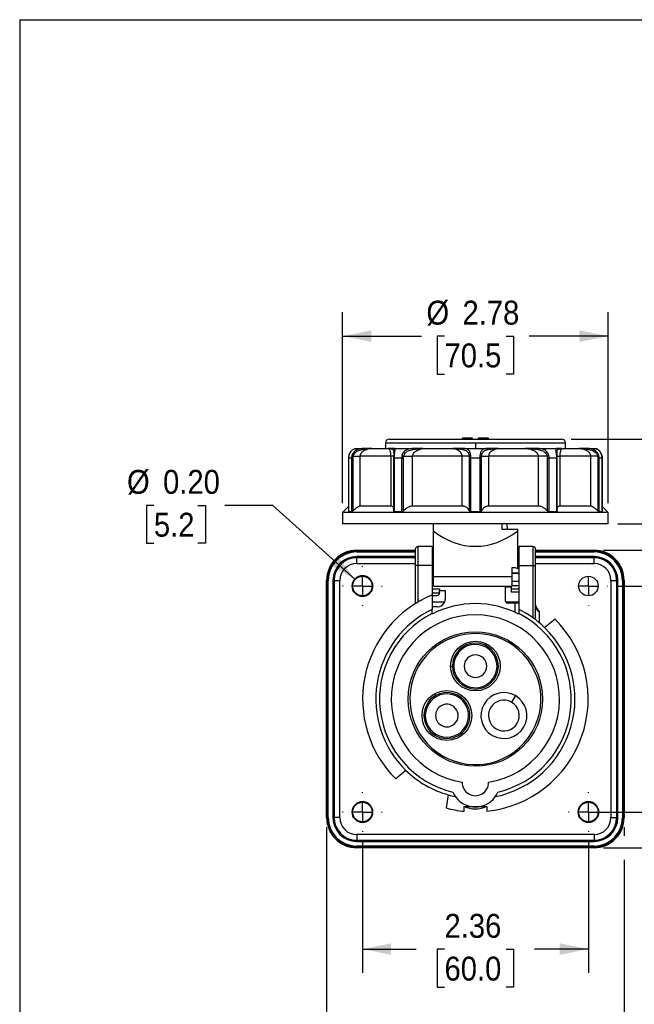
# Model space of a CAD drawing. Header units: inches. Extents: x 0 to 22, y 0 to 17.
# Tile 2 of 9: x 0 to 6.4, y 6.7 to 17. Entities that reach past the tile are written whole.
import ezdxf

# ---------------------------------------------------------------- set-up
doc = ezdxf.new("R2010")
doc.units = ezdxf.units.IN
doc.header["$LTSCALE"] = 2
doc.header["$MEASUREMENT"] = 0
doc.linetypes.add('SLD-Center', pattern=[0.75, 0.6, -0.05, 0.05, -0.05])
doc.linetypes.add('SLD-Solid', pattern=[0])
doc.layers.add('CENTER', color=40, linetype='SLD-Center')
doc.layers.add('SLD-DEFPOINTS', color=7, linetype='Continuous')
doc.layers.add('DIMENSIONS', color=140, linetype='SLD-Solid', lineweight=25)
doc.styles.add('SLDTEXTSTYLE0', font='GOTHIC.TTF', dxfattribs={"width": 0.913})
doc.dimstyles.new('SLDDIMSTYLE0', dxfattribs={"dimtxt": 0.25, "dimasz": 0.3, "dimexe": 0, "dimexo": 0.0625, "dimgap": 0.0625, "dimtad": 0, "dimtih": 1, "dimtoh": 1, "dimrnd": 1e-09, "dimzin": 12, "dimdsep": 46, "dimtxsty": 'SLDTEXTSTYLE0', "dimsah": 1, "dimcen": 0.09, "dimadec": 0, "dimazin": 3, "dimtfac": 1, "dimtofl": 0, "dimtmove": 0, "dimatfit": 3, "dimfxl": 0, "dimfrac": 2, "dimtolj": 1, "dimtzin": 12, "dimarcsym": 0})
doc.dimstyles.new('SLDDIMSTYLE1', dxfattribs={"dimtxt": 0.25, "dimasz": 0.3, "dimexe": 0, "dimexo": 0.0625, "dimgap": 0.0625, "dimtad": 0, "dimtih": 1, "dimtoh": 1, "dimrnd": 1e-09, "dimzin": 0, "dimdsep": 46, "dimtxsty": 'SLDTEXTSTYLE0', "dimsah": 1, "dimcen": 0, "dimadec": 0, "dimazin": 0, "dimtfac": 1, "dimtofl": 0, "dimtmove": 0, "dimatfit": 3, "dimfxl": 0, "dimfrac": 2, "dimtolj": 1, "dimtzin": 12, "dimarcsym": 0})
doc.dimstyles.new('SLDDIMSTYLE2', dxfattribs={"dimtxt": 0.25, "dimasz": 0.3, "dimexe": 0, "dimexo": 0.0625, "dimgap": 0.0625, "dimtad": 0, "dimtih": 1, "dimtoh": 1, "dimrnd": 1e-09, "dimdsep": 46, "dimtxsty": 'SLDTEXTSTYLE0', "dimsah": 1, "dimcen": 0.09, "dimadec": 0, "dimazin": 2, "dimtfac": 1, "dimtofl": 0, "dimtmove": 0, "dimatfit": 3, "dimfxl": 0, "dimfrac": 2, "dimtolj": 1, "dimtzin": 12, "dimarcsym": 0})

# ---------------------------------------------------------------- blocks, each defined once
blk = doc.blocks.new('Block2')
at = {"color": 7, "linetype": 'SLD-Solid', "lineweight": 18}
for p in [(22, 17), (0, 0)]:
    blk.add_line(p, (0, 17), dxfattribs=at)
blk = doc.blocks.new('_D')
at = {"layer": 'DIMENSIONS'}
for p, q in [((6.248, 11.079), (7.261, 11.079)), ((7.011, 11.079), (7.011, 10.347)), ((6.688, 9.895), (6.612, 9.895)), ((6.612, 9.895), (6.612, 9.499)), ((7.334, 9.895), (7.411, 9.895)), ((7.411, 9.895), (7.411, 9.499)), ((6.612, 9.499), (6.688, 9.499)), ((7.411, 9.499), (7.334, 9.499)), ((7.011, 8.716), (7.011, 9.448)), ((6.045, 8.716), (7.261, 8.716))]:
    blk.add_line(p, q, dxfattribs=at)
for points in [[(7.011, 11.079), (6.951, 10.779), (7.071, 10.779)], [(7.011, 8.716), (7.071, 9.016), (6.951, 9.016)]]:
    blk.add_solid(points, dxfattribs=at)
at = {"layer": 'DIMENSIONS', "char_height": 0.25, "attachment_point": 1, "style": 'SLDTEXTSTYLE0'}
for s, insert in [('2.36', (6.688, 10.266)), ('60.0', (6.688, 9.818))]:
    blk.add_mtext(s, dxfattribs=dict(at, insert=insert))
blk = doc.blocks.new('_D_1')
at = {"layer": 'DIMENSIONS'}
for p, q in [((3.583, 8.408), (3.583, 7.033)), ((5.945, 8.408), (5.945, 7.033)), ((3.583, 7.283), (4.145, 7.283)), ((4.441, 7.281), (4.365, 7.281)), ((4.365, 7.281), (4.365, 6.884)), ((5.087, 7.281), (5.164, 7.281)), ((5.164, 7.281), (5.164, 6.884)), ((5.945, 7.283), (5.383, 7.283)), ((4.365, 6.884), (4.441, 6.884)), ((5.164, 6.884), (5.087, 6.884))]:
    blk.add_line(p, q, dxfattribs=at)
for points in [[(3.583, 7.283), (3.883, 7.223), (3.883, 7.343)], [(5.945, 7.283), (5.645, 7.343), (5.645, 7.223)]]:
    blk.add_solid(points, dxfattribs=at)
at = {"layer": 'DIMENSIONS', "char_height": 0.25, "attachment_point": 1, "style": 'SLDTEXTSTYLE0'}
for s, insert in [('2.36', (4.441, 7.651)), ('60.0', (4.441, 7.204))]:
    blk.add_mtext(s, dxfattribs=dict(at, insert=insert))
blk = doc.blocks.new('_D_2')
at = {"layer": 'DIMENSIONS'}
for p, q in [((1.403, 11.922), (1.326, 11.922)), ((1.326, 11.922), (1.326, 11.526)), ((1.864, 11.922), (1.941, 11.922)), ((1.941, 11.922), (1.941, 11.526)), ((2.645, 11.922), (2.145, 11.922)), ((3.507, 11.147), (2.645, 11.922)), ((1.326, 11.526), (1.403, 11.526)), ((1.941, 11.526), (1.864, 11.526))]:
    blk.add_line(p, q, dxfattribs=at)
blk.add_solid([(3.507, 11.147), (3.324, 11.392), (3.244, 11.303)], dxfattribs=at)
at = {"layer": 'DIMENSIONS', "char_height": 0.25, "attachment_point": 1, "style": 'SLDTEXTSTYLE0'}
for s, insert in [('%%c', (1.122, 12.293)), ('0.20', (1.499, 12.293)), ('5.2', (1.403, 11.845))]:
    blk.add_mtext(s, dxfattribs=dict(at, insert=insert))
blk = doc.blocks.new('_D_3')
at = {"layer": 'DIMENSIONS'}
for p, q in [((3.376, 11.946), (3.376, 13.942)), ((6.152, 11.946), (6.152, 13.942)), ((3.376, 13.692), (4.202, 13.692)), ((4.441, 13.692), (4.365, 13.692)), ((4.365, 13.692), (4.365, 13.295)), ((5.087, 13.692), (5.164, 13.692)), ((5.164, 13.692), (5.164, 13.295)), ((6.152, 13.692), (5.327, 13.692)), ((4.365, 13.295), (4.441, 13.295)), ((5.164, 13.295), (5.087, 13.295))]:
    blk.add_line(p, q, dxfattribs=at)
for points in [[(3.376, 13.692), (3.676, 13.632), (3.676, 13.752)], [(6.152, 13.692), (5.852, 13.752), (5.852, 13.632)]]:
    blk.add_solid(points, dxfattribs=at)
at = {"layer": 'DIMENSIONS', "char_height": 0.25, "attachment_point": 1, "style": 'SLDTEXTSTYLE0'}
for s, insert in [('%%c', (4.252, 14.062)), ('2.78', (4.629, 14.062)), ('70.5', (4.441, 13.615))]:
    blk.add_mtext(s, dxfattribs=dict(at, insert=insert))
blk = doc.blocks.new('_D_4')
at = {"layer": 'DIMENSIONS'}
for p, q in [((6.104, 11.453), (8.774, 11.453)), ((8.524, 11.453), (8.524, 10.347)), ((8.201, 9.895), (8.125, 9.895)), ((8.125, 9.895), (8.125, 9.499)), ((8.847, 9.895), (8.923, 9.895)), ((8.923, 9.895), (8.923, 9.499)), ((8.125, 9.499), (8.201, 9.499)), ((8.923, 9.499), (8.847, 9.499)), ((8.524, 8.342), (8.524, 9.448)), ((6.104, 8.342), (8.774, 8.342))]:
    blk.add_line(p, q, dxfattribs=at)
for points in [[(8.524, 11.453), (8.464, 11.153), (8.584, 11.153)], [(8.524, 8.342), (8.584, 8.642), (8.464, 8.642)]]:
    blk.add_solid(points, dxfattribs=at)
at = {"layer": 'DIMENSIONS', "char_height": 0.25, "attachment_point": 1, "style": 'SLDTEXTSTYLE0'}
for s, insert in [('3.11', (8.201, 10.266)), ('79.0', (8.201, 9.818))]:
    blk.add_mtext(s, dxfattribs=dict(at, insert=insert))
blk = doc.blocks.new('_D_5')
at = {"layer": 'DIMENSIONS'}
for p, q in [((3.209, 8.557), (3.209, 5.791)), ((6.319, 8.557), (6.319, 8.467)), ((6.319, 8.217), (6.319, 5.791)), ((3.209, 6.041), (4.145, 6.041)), ((4.441, 6.039), (4.365, 6.039)), ((4.365, 6.039), (4.365, 5.642)), ((5.087, 6.039), (5.164, 6.039)), ((5.164, 6.039), (5.164, 5.642)), ((6.319, 6.041), (5.383, 6.041)), ((4.365, 5.642), (4.441, 5.642)), ((5.164, 5.642), (5.087, 5.642))]:
    blk.add_line(p, q, dxfattribs=at)
for points in [[(3.209, 6.041), (3.509, 5.981), (3.509, 6.101)], [(6.319, 6.041), (6.019, 6.101), (6.019, 5.981)]]:
    blk.add_solid(points, dxfattribs=at)
at = {"layer": 'DIMENSIONS', "char_height": 0.25, "attachment_point": 1, "style": 'SLDTEXTSTYLE0'}
for s, insert in [('3.11', (4.441, 6.409)), ('79.0', (4.441, 5.962))]:
    blk.add_mtext(s, dxfattribs=dict(at, insert=insert))
blk = doc.blocks.new('_D_6')
at = {"layer": 'DIMENSIONS'}
for p, q in [((9.024, 13.146), (8.524, 13.146)), ((8.524, 13.146), (8.524, 12.614)), ((9.421, 13.145), (9.345, 13.145)), ((9.345, 13.145), (9.345, 12.748)), ((10.067, 13.145), (10.144, 13.145)), ((10.144, 13.145), (10.144, 12.748)), ((9.345, 12.748), (9.421, 12.748)), ((10.144, 12.748), (10.067, 12.748)), ((5.766, 12.614), (8.774, 12.614)), ((8.524, 11.728), (8.524, 12.614)), ((6.252, 11.728), (8.774, 11.728))]:
    blk.add_line(p, q, dxfattribs=at)
for points in [[(8.524, 12.614), (8.464, 12.314), (8.584, 12.314)], [(8.524, 11.728), (8.584, 12.028), (8.464, 12.028)]]:
    blk.add_solid(points, dxfattribs=at)
at = {"layer": 'DIMENSIONS', "char_height": 0.25, "attachment_point": 1, "style": 'SLDTEXTSTYLE0'}
for s, insert in [('0.89', (9.421, 13.515)), ('22.5', (9.421, 13.067))]:
    blk.add_mtext(s, dxfattribs=dict(at, insert=insert))
blk = doc.blocks.new('SW_CENTERMARKSYMBOL_0')
at = {"layer": 'CENTER', "color": 0}
for p, q in [((0, 0.2), (0, 0.208)), ((-0.2, 0), (-0.208, 0)), ((0, 0), (-0.1, 0)), ((0, 0), (0, 0.1)), ((0, 0), (0, -0.1)), ((0, 0), (0.1, 0)), ((0.2, 0), (0.208, 0)), ((0, -0.2), (0, -0.208))]:
    blk.add_line(p, q, dxfattribs=at)
blk = doc.blocks.new('SW_CENTERMARKSYMBOL_1')
at = {"layer": 'CENTER', "color": 0}
for p, q in [((0, 0.2), (0, 0.208)), ((-0.2, 0), (-0.208, 0)), ((0, 0), (-0.1, 0)), ((0, 0), (0, 0.1)), ((0, 0), (0, -0.1)), ((0, 0), (0.1, 0)), ((0.2, 0), (0.208, 0)), ((0, -0.2), (0, -0.208))]:
    blk.add_line(p, q, dxfattribs=at)
blk = doc.blocks.new('SW_CENTERMARKSYMBOL_2')
at = {"layer": 'CENTER', "color": 0}
for p, q in [((0, 0.2), (0, 0.208)), ((-0.2, 0), (-0.208, 0)), ((0, 0), (-0.1, 0)), ((0, 0), (0, 0.1)), ((0, 0), (0, -0.1)), ((0, 0), (0.1, 0)), ((0.2, 0), (0.208, 0)), ((0, -0.2), (0, -0.208))]:
    blk.add_line(p, q, dxfattribs=at)
blk = doc.blocks.new('SW_CENTERMARKSYMBOL_3')
at = {"layer": 'CENTER', "color": 0}
for p, q in [((0, 0.2), (0, 0.202)), ((-0.2, 0), (-0.202, 0)), ((0, 0), (-0.1, 0)), ((0, 0), (0, 0.1)), ((0, 0), (0, -0.1)), ((0, 0), (0.1, 0)), ((0.2, 0), (0.202, 0)), ((0, -0.2), (0, -0.202))]:
    blk.add_line(p, q, dxfattribs=at)

msp = doc.modelspace()

# ---------------------------------------------------------------- linework, layer by layer
at = {"color": 7, "linetype": 'SLD-Solid'}
for q in [(0, 0), (22, 17)]:
    msp.add_line((0, 17), q, dxfattribs=at)
for p, q in [((3.823, 12.575), (3.823, 12.516)), ((3.823, 12.575), (4.764, 12.575)), ((3.863, 12.614), (5.666, 12.614)), ((4.626, 12.626), (4.626, 12.614)), ((4.735, 12.626), (4.626, 12.626)), ((4.735, 12.614), (4.735, 12.626)), ((4.764, 12.575), (4.764, 12.516)), ((4.764, 12.575), (5.705, 12.575)), ((4.794, 12.626), (4.794, 12.614)), ((4.902, 12.626), (4.794, 12.626)), ((4.902, 12.614), (4.902, 12.626)), ((5.705, 12.516), (5.705, 12.575)), ((3.512, 12.515), (3.509, 12.515)), ((3.515, 12.516), (3.59, 12.516)), ((3.682, 12.516), (3.853, 12.516)), ((3.853, 12.516), (3.859, 12.513)), ((3.865, 12.516), (3.858, 12.514)), ((3.912, 12.473), (3.912, 12.477)), ((3.917, 12.516), (4.114, 12.516)), ((4.245, 12.516), (4.522, 12.516)), ((4.643, 12.516), (4.886, 12.516)), ((5.007, 12.516), (5.283, 12.516)), ((5.414, 12.516), (5.611, 12.516)), ((5.616, 12.483), (5.617, 12.472)), ((5.67, 12.514), (5.664, 12.516)), ((5.67, 12.513), (5.675, 12.516)), ((5.675, 12.516), (5.846, 12.516)), ((5.938, 12.516), (6.013, 12.516)), ((6.02, 12.515), (6.016, 12.515)), ((3.442, 12.441), (3.439, 12.417)), ((3.439, 12.417), (3.439, 11.856)), ((3.469, 12.417), (3.44, 12.417)), ((3.44, 11.856), (3.44, 12.417)), ((3.469, 12.417), (3.469, 11.856)), ((3.485, 11.866), (3.485, 12.417)), ((3.879, 12.437), (3.561, 12.437)), ((3.561, 11.915), (3.561, 12.437)), ((3.879, 12.437), (3.879, 11.915)), ((3.909, 12.417), (3.909, 11.864)), ((3.993, 12.417), (3.917, 12.417)), ((3.917, 11.856), (3.917, 12.417)), ((3.993, 12.417), (3.993, 11.856)), ((4.013, 11.866), (4.013, 12.417)), ((4.622, 12.437), (4.108, 12.437)), ((4.108, 11.915), (4.108, 12.437)), ((4.622, 12.437), (4.622, 11.915)), ((4.7, 12.417), (4.7, 11.866)), ((4.717, 11.856), (4.717, 12.417)), ((4.811, 12.417), (4.717, 12.417)), ((4.811, 12.417), (4.811, 11.856)), ((4.828, 11.866), (4.828, 12.417)), ((4.906, 11.915), (4.906, 12.437)), ((5.42, 12.437), (4.906, 12.437)), ((5.42, 12.437), (5.42, 11.915)), ((5.515, 12.417), (5.515, 11.866)), ((5.612, 12.417), (5.536, 12.417)), ((5.536, 11.856), (5.536, 12.417)), ((5.612, 12.417), (5.612, 11.856)), ((5.619, 11.864), (5.619, 12.417)), ((5.65, 11.915), (5.65, 12.437)), ((5.967, 12.437), (5.65, 12.437)), ((5.967, 12.437), (5.967, 11.915)), ((6.044, 12.417), (6.044, 11.866)), ((6.088, 12.417), (6.059, 12.417)), ((6.059, 11.856), (6.059, 12.417)), ((6.089, 12.417), (6.087, 12.441)), ((6.088, 12.417), (6.088, 11.856)), ((6.089, 11.856), (6.089, 12.417)), ((3.439, 11.909), (3.376, 11.846)), ((3.376, 11.846), (3.376, 11.728)), ((6.152, 11.846), (3.376, 11.846)), ((3.439, 11.857), (3.44, 11.856)), ((3.469, 11.856), (3.44, 11.856)), ((3.879, 11.915), (3.561, 11.915)), ((3.993, 11.856), (3.917, 11.856)), ((4.622, 11.915), (4.108, 11.915)), ((4.811, 11.856), (4.717, 11.856)), ((5.42, 11.915), (4.906, 11.915)), ((5.612, 11.856), (5.536, 11.856)), ((5.967, 11.915), (5.65, 11.915)), ((6.088, 11.856), (6.059, 11.856)), ((6.152, 11.846), (6.089, 11.909)), ((6.152, 11.728), (6.152, 11.846)), ((6.152, 11.728), (3.376, 11.728)), ((4.321, 11.728), (4.321, 11.657)), ((4.321, 11.657), (4.321, 11.18)), ((5.045, 11.669), (5.045, 11.728)), ((5.207, 11.669), (5.045, 11.669)), ((5.092, 11.728), (5.092, 11.708)), ((5.092, 11.708), (5.099, 11.669)), ((5.207, 11.657), (5.207, 11.669)), ((5.207, 11.257), (5.207, 11.657)), ((3.524, 11.445), (3.524, 11.453)), ((3.524, 11.453), (4.134, 11.453)), ((3.524, 11.435), (3.524, 11.445)), ((4.134, 11.445), (3.524, 11.445)), ((3.524, 11.435), (4.134, 11.435)), ((4.134, 11.462), (4.134, 11.295)), ((4.311, 11.492), (4.164, 11.492)), ((4.164, 11.295), (4.164, 11.492)), ((4.311, 11.492), (4.311, 11.295)), ((4.311, 11.453), (4.321, 11.453)), ((4.321, 11.445), (4.311, 11.445)), ((4.311, 11.435), (4.321, 11.435)), ((5.207, 11.453), (5.217, 11.453)), ((5.217, 11.445), (5.207, 11.445)), ((5.207, 11.435), (5.217, 11.435)), ((5.365, 11.492), (5.217, 11.492)), ((5.217, 11.492), (5.217, 11.295)), ((5.365, 11.492), (5.365, 11.295)), ((5.394, 11.295), (5.394, 11.462)), ((5.394, 11.453), (6.004, 11.453)), ((6.004, 11.445), (5.394, 11.445)), ((5.394, 11.435), (6.004, 11.435)), ((6.004, 11.453), (6.004, 11.445)), ((6.004, 11.435), (6.004, 11.445)), ((3.524, 11.377), (3.524, 11.387)), ((4.134, 11.387), (3.524, 11.387)), ((3.524, 11.374), (3.524, 11.377)), ((3.524, 11.377), (4.134, 11.377)), ((3.524, 11.315), (3.524, 11.374)), ((4.134, 11.374), (3.524, 11.374)), ((4.321, 11.387), (4.311, 11.387)), ((4.311, 11.377), (4.321, 11.377)), ((4.311, 11.374), (4.321, 11.374)), ((5.217, 11.387), (5.207, 11.387)), ((5.207, 11.377), (5.217, 11.377)), ((5.207, 11.374), (5.217, 11.374)), ((6.004, 11.387), (5.394, 11.387)), ((5.394, 11.377), (6.004, 11.377)), ((6.004, 11.374), (5.394, 11.374)), ((6.004, 11.377), (6.004, 11.387)), ((6.004, 11.377), (6.004, 11.374)), ((6.004, 11.315), (6.004, 11.374)), ((3.524, 11.315), (4.134, 11.315)), ((4.134, 11.295), (4.134, 10.894)), ((4.164, 11.295), (4.134, 11.295)), ((4.311, 11.295), (4.164, 11.295)), ((4.164, 10.912), (4.164, 11.295)), ((4.311, 11.295), (4.311, 10.986)), ((5.148, 11.274), (5.176, 11.274)), ((5.148, 11.18), (5.148, 11.274)), ((5.207, 11.257), (5.176, 11.274)), ((5.217, 11.295), (5.217, 10.835)), ((5.217, 11.295), (5.365, 11.295)), ((5.365, 11.295), (5.394, 11.295)), ((5.365, 11.295), (5.365, 10.748)), ((5.394, 11.315), (6.004, 11.315)), ((5.394, 10.727), (5.394, 11.295)), ((3.209, 8.657), (3.209, 11.138)), ((3.209, 11.138), (3.216, 11.138)), ((3.216, 11.138), (3.216, 8.657)), ((3.226, 11.138), (3.216, 11.138)), ((3.226, 8.657), (3.226, 11.138)), ((3.285, 11.138), (3.275, 11.138)), ((3.275, 11.138), (3.275, 8.657)), ((3.285, 8.657), (3.285, 11.138)), ((3.285, 11.138), (3.288, 11.138)), ((3.288, 11.138), (3.288, 8.657)), ((3.288, 11.138), (3.347, 11.138)), ((3.347, 8.657), (3.347, 11.138)), ((4.311, 11.216), (4.321, 11.216)), ((4.311, 11.215), (4.321, 11.215)), ((4.321, 11.127), (4.311, 11.127)), ((4.321, 11.18), (5.148, 11.18)), ((4.321, 11.18), (4.321, 11.079)), ((5.148, 11.216), (5.217, 11.216)), ((5.148, 11.215), (5.217, 11.215)), ((5.148, 11.079), (5.148, 11.18)), ((5.217, 11.127), (5.148, 11.127)), ((6.181, 11.138), (6.181, 8.657)), ((6.181, 11.138), (6.241, 11.138)), ((6.241, 8.657), (6.241, 11.138)), ((6.244, 11.138), (6.241, 11.138)), ((6.244, 11.138), (6.253, 11.138)), ((6.244, 11.138), (6.244, 8.657)), ((6.253, 8.657), (6.253, 11.138)), ((6.302, 11.138), (6.312, 11.138)), ((6.302, 11.138), (6.302, 8.657)), ((6.312, 8.657), (6.312, 11.138)), ((6.319, 11.138), (6.312, 11.138)), ((6.319, 11.138), (6.319, 8.657)), ((3.685, 11.079), (3.69, 11.079)), ((4.311, 11.049), (4.39, 11.049)), ((4.321, 11.079), (5.148, 11.079)), ((4.39, 11.049), (4.39, 11.031)), ((4.39, 11.01), (4.39, 11.031)), ((4.39, 11.031), (4.449, 11.031)), ((4.449, 11.031), (4.449, 10.941)), ((5.079, 10.921), (5.079, 11.071)), ((5.079, 11.071), (5.138, 11.071)), ((5.138, 11.071), (5.138, 11.079)), ((5.138, 11.071), (5.138, 11.019)), ((5.217, 11.045), (5.138, 11.045)), ((5.138, 11.019), (5.217, 11.019)), ((5.148, 11.084), (5.217, 11.084)), ((4.311, 11.009), (4.39, 11.009)), ((4.311, 10.986), (4.311, 10.835)), ((4.311, 10.98), (4.361, 10.98)), ((4.311, 10.914), (4.444, 10.914)), ((5.081, 10.914), (5.217, 10.914)), ((4.37, 10.862), (4.311, 10.862)), ((5.217, 10.901), (5.099, 10.901)), ((5.178, 10.901), (5.178, 10.806)), ((5.433, 10.695), (5.433, 10.813)), ((4.311, 10.787), (4.311, 10.791)), ((5.217, 10.791), (5.217, 10.787)), ((5.597, 10.733), (5.49, 10.644)), ((4.504, 10.242), (4.524, 10.242)), ((5.004, 10.242), (4.991, 10.242)), ((4.336, 9.95), (4.346, 9.933)), ((5.183, 9.933), (5.143, 9.865)), ((4.586, 9.517), (4.579, 9.529)), ((4.422, 9.304), (4.413, 9.289)), ((4.038, 9.151), (3.932, 9.062)), ((4.481, 8.895), (4.457, 8.759)), ((4.646, 8.724), (4.646, 8.775)), ((4.646, 8.775), (4.709, 8.775)), ((4.709, 8.775), (4.819, 8.775)), ((4.819, 8.775), (4.882, 8.775)), ((4.882, 8.775), (4.882, 8.724)), ((3.209, 8.657), (3.216, 8.657)), ((3.216, 8.657), (3.226, 8.657)), ((3.275, 8.657), (3.285, 8.657)), ((3.285, 8.657), (3.288, 8.657)), ((3.347, 8.657), (3.288, 8.657)), ((3.685, 8.716), (3.69, 8.716)), ((6.048, 8.716), (6.052, 8.716)), ((6.181, 8.657), (6.241, 8.657)), ((6.244, 8.657), (6.241, 8.657)), ((6.244, 8.657), (6.253, 8.657)), ((6.302, 8.657), (6.312, 8.657)), ((6.319, 8.657), (6.312, 8.657)), ((6.004, 8.48), (3.524, 8.48)), ((3.524, 8.48), (3.524, 8.421)), ((6.004, 8.48), (6.004, 8.421)), ((3.524, 8.421), (6.004, 8.421)), ((3.524, 8.418), (3.524, 8.421)), ((6.004, 8.418), (3.524, 8.418)), ((3.524, 8.418), (3.524, 8.408)), ((3.524, 8.408), (6.004, 8.408)), ((6.004, 8.359), (3.524, 8.359)), ((3.524, 8.359), (3.524, 8.35)), ((3.524, 8.35), (6.004, 8.35)), ((3.524, 8.342), (3.524, 8.35)), ((6.004, 8.342), (3.524, 8.342)), ((6.004, 8.418), (6.004, 8.421)), ((6.004, 8.418), (6.004, 8.408)), ((6.004, 8.359), (6.004, 8.35)), ((6.004, 8.342), (6.004, 8.35))]:
    msp.add_line(p, q)
for centre, radius in [((3.583, 11.079), 0.107), ((3.583, 11.079), 0.102), ((5.945, 11.079), 0.102), ((4.764, 9.897), 0.703), ((4.764, 10.242), 0.26), ((4.466, 9.725), 0.26), ((3.583, 8.716), 0.107), ((3.583, 8.716), 0.102), ((5.945, 8.716), 0.107), ((5.945, 8.716), 0.102)]:
    msp.add_circle(centre, radius)
for centre, radius, start, end in [((3.863, 12.575), 0.0394, 90, 180), ((5.666, 12.575), 0.0394, 0, 90), ((3.524, 11.138), 0.315, 90, 180), ((3.524, 11.138), 0.308, 90, 180), ((3.524, 11.138), 0.298, 90, 180), ((4.164, 11.462), 0.0295, 90, 180), ((5.365, 11.462), 0.0295, 0, 90), ((6.004, 11.138), 0.315, 0, 90), ((6.004, 11.138), 0.308, 0, 90), ((6.004, 11.138), 0.298, 0, 90), ((3.524, 11.138), 0.249, 90, 180), ((3.524, 11.138), 0.239, 90, 180), ((3.524, 11.138), 0.236, 90, 180), ((6.004, 11.138), 0.249, 0, 90), ((6.004, 11.138), 0.239, 0, 90), ((6.004, 11.138), 0.236, 0, 90), ((3.524, 11.138), 0.177, 90, 180), ((6.004, 11.138), 0.177, 0, 90), ((3.583, 11.079), 0.108, 0, 180), ((3.583, 11.079), 0.108, 180, 0), ((4.764, 9.897), 1.179, 112.58, 225.0974), ((4.361, 11.01), 0.0295, 270, 0), ((4.37, 10.941), 0.0787, 270, 339.9053), ((4.37, 10.941), 0.0787, 339.9053, 0), ((5.099, 10.921), 0.0197, 180, 201.9549), ((5.099, 10.921), 0.0197, 201.9549, 270), ((4.764, 9.897), 1.041, 115.7715, 225.774), ((4.764, 9.897), 0.998, 63.022, 116.978), ((4.764, 9.897), 1.041, 45.774, 64.2285), ((4.764, 9.897), 1.002, 116.8635, 256.4546), ((4.764, 9.897), 0.88, 279.0075, 260.9925), ((4.764, 9.897), 1.179, 275.7488, 45.0974), ((4.764, 9.897), 1.002, 283.5454, 63.1365), ((4.764, 9.897), 1.041, 281.558, 45.774), ((4.764, 9.897), 0.685, 60, 240), ((4.764, 9.897), 0.685, 240, 60), ((4.764, 10.242), 0.24, 360, 180), ((4.764, 10.242), 0.226, 360, 242.6478), ((4.764, 10.242), 0.118, 360, 180), ((4.764, 10.242), 0.24, 180, 360), ((4.764, 10.242), 0.118, 180, 360), ((4.764, 10.242), 0.226, 242.6478, 360), ((4.466, 9.725), 0.24, 120, 300), ((4.466, 9.725), 0.226, 57.3522, 300), ((4.466, 9.725), 0.24, 300, 120), ((4.466, 9.725), 0.226, 300, 57.3522), ((5.062, 9.725), 0.24, 60, 240), ((5.062, 9.725), 0.161, 60, 240), ((5.062, 9.725), 0.24, 240, 60), ((4.466, 9.725), 0.118, 120, 300), ((4.466, 9.725), 0.118, 300, 120), ((5.062, 9.725), 0.161, 240, 60), ((4.764, 9.897), 1.041, 225.774, 254.226), ((4.764, 9.025), 0.138, 178.762, 1.238), ((4.764, 9.897), 1.041, 254.226, 258.442), ((4.764, 9.025), 0.256, 203.5022, 257.6671), ((4.764, 9.025), 0.256, 282.3329, 336.4978), ((3.583, 8.716), 0.108, 0, 180), ((4.764, 9.897), 1.179, 254.9026, 264.2512), ((4.764, 9.025), 0.276, 245.1135, 294.8865), ((4.764, 9.025), 0.256, 257.6671, 282.3329), ((5.945, 8.716), 0.108, 0, 180), ((3.524, 8.657), 0.315, 180, 270), ((3.524, 8.657), 0.308, 180, 270), ((3.524, 8.657), 0.298, 180, 270), ((3.524, 8.657), 0.249, 180, 270), ((3.524, 8.657), 0.239, 180, 270), ((3.524, 8.657), 0.236, 180, 270), ((3.524, 8.657), 0.177, 180, 270), ((3.583, 8.716), 0.108, 180, 0), ((5.945, 8.716), 0.108, 180, 0), ((6.004, 8.657), 0.177, 270, 0), ((6.004, 8.657), 0.236, 270, 0), ((6.004, 8.657), 0.239, 270, 0), ((6.004, 8.657), 0.249, 270, 0), ((6.004, 8.657), 0.298, 270, 0), ((6.004, 8.657), 0.308, 270, 0), ((6.004, 8.657), 0.315, 270, 0)]:
    msp.add_arc(centre, radius, start, end)
msp.add_ellipse((4.764, 13.123), major_axis=(0, 1.629), ratio=0.624869, start_param=2.691329, end_param=3.591856)
for points, knots in [([(3.513, 12.515), (3.507, 12.515), (3.497, 12.513), (3.479, 12.503), (3.463, 12.488), (3.449, 12.467), (3.444, 12.45), (3.442, 12.441)], [0, 0, 0, 0, 0.275375, 0.438326, 0.653733, 0.810322, 1, 1, 1, 1]), ([(3.443, 12.442), (3.446, 12.457), (3.459, 12.485), (3.491, 12.513), (3.508, 12.516), (3.515, 12.516)], [-3.433497, -3.433497, -3.433497, -3.433497, -2.452498, -1.471499, 0, 0, 0, 0]), ([(3.59, 12.516), (3.574, 12.516), (3.541, 12.513), (3.494, 12.485), (3.477, 12.457), (3.472, 12.442)], [0, 0, 0, 0, 1.471499, 2.452498, 3.433497, 3.433497, 3.433497, 3.433497]), ([(3.487, 12.437), (3.49, 12.449), (3.503, 12.472), (3.538, 12.497), (3.565, 12.503), (3.579, 12.506)], [0, 0, 0, 0, 0.980999, 1.961998, 3.433497, 3.433497, 3.433497, 3.433497]), ([(3.561, 12.437), (3.561, 12.45), (3.571, 12.476), (3.613, 12.508), (3.656, 12.516), (3.682, 12.516)], [-7.772723, -7.772723, -7.772723, -7.772723, -5.551945, -3.331167, 0, 0, 0, 0]), ([(3.579, 12.506), (3.614, 12.511), (3.648, 12.516), (3.682, 12.516), (3.682, 12.516), (3.682, 12.516)], [-0.004837, -0.004837, -0.004837, -0.004837, 3.391203, 3.391203, 3.39604, 3.39604, 3.39604, 3.39604]), ([(3.579, 12.506), (3.58, 12.508), (3.583, 12.513), (3.588, 12.516), (3.59, 12.516)], [0, 0, 0, 0, 0.428571, 1, 1, 1, 1]), ([(3.853, 12.516), (3.853, 12.516), (3.853, 12.516), (3.87, 12.516), (3.888, 12.511), (3.901, 12.506)], [-3.401708, -3.401708, -3.401708, -3.401708, -3.396039, -3.396039, 0, 0, 0, 0]), ([(3.859, 12.513), (3.86, 12.512), (3.865, 12.51), (3.87, 12.499), (3.874, 12.484), (3.877, 12.47), (3.878, 12.454), (3.878, 12.442), (3.879, 12.437)], [0, 0, 0, 0, 0.1820028, 0.4785881, 0.6313782, 0.7662187, 0.8871116, 1, 1, 1, 1]), ([(3.901, 12.506), (3.904, 12.504), (3.91, 12.5), (3.912, 12.493), (3.912, 12.484), (3.912, 12.482)], [0, 0, 0, 0, 0.4447317, 0.8887512, 1, 1, 1, 1]), ([(3.912, 12.482), (3.912, 12.477), (3.912, 12.469), (3.911, 12.453), (3.91, 12.442), (3.91, 12.437)], [0, 0, 0, 0, 0.423527, 0.710952, 1, 1, 1, 1]), ([(3.918, 12.442), (3.919, 12.457), (3.922, 12.485), (3.928, 12.513), (3.923, 12.516), (3.917, 12.516)], [-3.433497, -3.433497, -3.433497, -3.433497, -2.452498, -1.471499, 0, 0, 0, 0]), ([(4.114, 12.516), (4.094, 12.516), (4.058, 12.513), (4.014, 12.485), (3.999, 12.457), (3.996, 12.442)], [0, 0, 0, 0, 1.471499, 2.452498, 3.433497, 3.433497, 3.433497, 3.433497]), ([(4.015, 12.437), (4.018, 12.449), (4.029, 12.472), (4.064, 12.497), (4.094, 12.503), (4.113, 12.506)], [0, 0, 0, 0, 0.980999, 1.961998, 3.433497, 3.433497, 3.433497, 3.433497]), ([(4.108, 12.437), (4.108, 12.45), (4.119, 12.476), (4.167, 12.508), (4.215, 12.516), (4.245, 12.516)], [-7.772316, -7.772316, -7.772316, -7.772316, -5.551654, -3.330992, 0, 0, 0, 0]), ([(4.113, 12.506), (4.113, 12.508), (4.113, 12.513), (4.114, 12.516), (4.114, 12.516)], [0, 0, 0, 0, 0.428571, 1, 1, 1, 1]), ([(4.113, 12.506), (4.155, 12.511), (4.2, 12.516), (4.245, 12.516), (4.245, 12.516), (4.245, 12.516)], [-0.002233, -0.002233, -0.002233, -0.002233, 3.393807, 3.393807, 3.39604, 3.39604, 3.39604, 3.39604]), ([(4.214, 12.516), (4.2, 12.516), (4.167, 12.516), (4.133, 12.516), (4.114, 12.516)], [0, 0, 0, 0, 0.42312, 1, 1, 1, 1]), ([(4.522, 12.516), (4.552, 12.516), (4.594, 12.503), (4.619, 12.463), (4.622, 12.443), (4.622, 12.437)], [18.502111, 18.502111, 18.502111, 18.502111, 22.943805, 25.164652, 26.275076, 26.275076, 26.275076, 26.275076]), ([(4.522, 12.516), (4.522, 12.516), (4.522, 12.516), (4.56, 12.516), (4.6, 12.511), (4.634, 12.506)], [-3.401741, -3.401741, -3.401741, -3.401741, -3.39604, -3.39604, 0, 0, 0, 0]), ([(4.643, 12.516), (4.621, 12.516), (4.589, 12.516), (4.55, 12.516), (4.534, 12.516), (4.529, 12.516)], [0, 0, 0, 0, 0.593065, 0.854619, 1, 1, 1, 1]), ([(4.634, 12.506), (4.648, 12.503), (4.671, 12.497), (4.692, 12.472), (4.698, 12.449), (4.699, 12.437)], [-3.433497, -3.433497, -3.433497, -3.433497, -1.961998, -0.980999, 0, 0, 0, 0]), ([(4.716, 12.442), (4.714, 12.457), (4.707, 12.485), (4.684, 12.513), (4.659, 12.516), (4.643, 12.516)], [-3.433497, -3.433497, -3.433497, -3.433497, -2.452498, -1.471499, 0, 0, 0, 0]), ([(4.886, 12.516), (4.87, 12.516), (4.844, 12.513), (4.821, 12.485), (4.814, 12.457), (4.812, 12.442)], [0, 0, 0, 0, 1.471499, 2.452498, 3.433497, 3.433497, 3.433497, 3.433497]), ([(4.829, 12.437), (4.831, 12.449), (4.837, 12.472), (4.857, 12.497), (4.88, 12.503), (4.895, 12.506)], [0, 0, 0, 0, 0.980999, 1.961998, 3.433497, 3.433497, 3.433497, 3.433497]), ([(4.895, 12.506), (4.894, 12.508), (4.891, 12.513), (4.888, 12.516), (4.886, 12.516)], [0, 0, 0, 0, 0.428571, 1, 1, 1, 1]), ([(5.002, 12.516), (4.98, 12.516), (4.941, 12.516), (4.903, 12.516), (4.886, 12.516)], [0, 0, 0, 0, 0.543885, 1, 1, 1, 1]), ([(4.895, 12.506), (4.929, 12.511), (4.968, 12.516), (5.007, 12.516), (5.007, 12.516), (5.007, 12.516)], [-0.005173, -0.005173, -0.005173, -0.005173, 3.390868, 3.390868, 3.39604, 3.39604, 3.39604, 3.39604]), ([(4.906, 12.437), (4.906, 12.45), (4.912, 12.469), (4.942, 12.505), (4.977, 12.516), (5.007, 12.516)], [-7.772965, -7.772965, -7.772965, -7.772965, -5.552118, -4.441694, 0, 0, 0, 0]), ([(5.283, 12.516), (5.323, 12.516), (5.371, 12.505), (5.412, 12.469), (5.42, 12.45), (5.42, 12.437)], [19.889655, 19.889655, 19.889655, 19.889655, 24.330979, 25.441309, 27.661971, 27.661971, 27.661971, 27.661971]), ([(5.283, 12.516), (5.283, 12.516), (5.283, 12.516), (5.328, 12.516), (5.374, 12.511), (5.416, 12.506)], [-3.401696, -3.401696, -3.401696, -3.401696, -3.396039, -3.396039, 0, 0, 0, 0]), ([(5.533, 12.442), (5.529, 12.457), (5.514, 12.485), (5.471, 12.513), (5.435, 12.516), (5.414, 12.516)], [-3.433497, -3.433497, -3.433497, -3.433497, -2.452498, -1.471499, 0, 0, 0, 0]), ([(5.416, 12.506), (5.434, 12.503), (5.465, 12.497), (5.499, 12.472), (5.51, 12.449), (5.513, 12.437)], [-3.433497, -3.433497, -3.433497, -3.433497, -1.961998, -0.980999, 0, 0, 0, 0]), ([(5.611, 12.516), (5.605, 12.516), (5.601, 12.513), (5.606, 12.485), (5.61, 12.457), (5.611, 12.442)], [0, 0, 0, 0, 1.471499, 2.452498, 3.433497, 3.433497, 3.433497, 3.433497]), ([(5.627, 12.506), (5.626, 12.508), (5.621, 12.513), (5.615, 12.516), (5.611, 12.516)], [0, 0, 0, 0, 0.428571, 1, 1, 1, 1]), ([(5.659, 12.516), (5.652, 12.516), (5.634, 12.516), (5.62, 12.516), (5.611, 12.516)], [0, 0, 0, 0, 0.425895, 1, 1, 1, 1]), ([(5.616, 12.478), (5.616, 12.481), (5.616, 12.492), (5.618, 12.501), (5.624, 12.504), (5.627, 12.506)], [0, 0, 0, 0, 0.193499, 0.596426, 1, 1, 1, 1]), ([(5.619, 12.437), (5.618, 12.442), (5.618, 12.453), (5.617, 12.467), (5.617, 12.474), (5.616, 12.478)], [0, 0, 0, 0, 0.331471, 0.661079, 1, 1, 1, 1]), ([(5.627, 12.506), (5.64, 12.511), (5.658, 12.516), (5.675, 12.516), (5.675, 12.516), (5.675, 12.516)], [-0.00253, -0.00253, -0.00253, -0.00253, 3.39351, 3.39351, 3.39604, 3.39604, 3.39604, 3.39604]), ([(5.65, 12.437), (5.65, 12.442), (5.65, 12.454), (5.652, 12.47), (5.654, 12.484), (5.658, 12.499), (5.664, 12.51), (5.668, 12.512), (5.67, 12.513)], [0, 0, 0, 0, 0.112352, 0.232705, 0.366971, 0.519129, 0.814464, 1, 1, 1, 1]), ([(5.846, 12.516), (5.881, 12.516), (5.932, 12.503), (5.964, 12.463), (5.967, 12.443), (5.967, 12.437)], [19.967591, 19.967591, 19.967591, 19.967591, 24.409147, 26.629925, 27.740314, 27.740314, 27.740314, 27.740314]), ([(5.846, 12.516), (5.846, 12.516), (5.846, 12.516), (5.881, 12.516), (5.915, 12.511), (5.949, 12.506)], [-3.40174, -3.40174, -3.40174, -3.40174, -3.396039, -3.396039, 0, 0, 0, 0]), ([(6.056, 12.442), (6.053, 12.453), (6.042, 12.475), (5.999, 12.511), (5.96, 12.516), (5.938, 12.516)], [-3.433497, -3.433497, -3.433497, -3.433497, -2.697748, -1.961998, 0, 0, 0, 0]), ([(5.949, 12.506), (5.969, 12.503), (6, 12.495), (6.031, 12.464), (6.039, 12.446), (6.041, 12.437)], [-3.433497, -3.433497, -3.433497, -3.433497, -1.471499, -0.735749, 0, 0, 0, 0]), ([(6.013, 12.516), (6.02, 12.516), (6.037, 12.513), (6.069, 12.485), (6.082, 12.457), (6.086, 12.442)], [0, 0, 0, 0, 1.471499, 2.452498, 3.433497, 3.433497, 3.433497, 3.433497]), ([(6.087, 12.441), (6.085, 12.449), (6.081, 12.463), (6.072, 12.479), (6.064, 12.489), (6.056, 12.497), (6.048, 12.503), (6.038, 12.51), (6.026, 12.514), (6.019, 12.515), (6.016, 12.515)], [0, 0, 0, 0, 0.1622925, 0.2933876, 0.3931611, 0.4654952, 0.5545184, 0.6743583, 0.8235021, 1, 1, 1, 1]), ([(3.439, 12.417), (3.439, 12.417), (3.439, 12.417), (3.439, 12.417), (3.44, 12.417)], [0, 0, 0, 0, 0.023313, 1, 1, 1, 1]), ([(3.442, 12.441), (3.442, 12.441), (3.441, 12.441), (3.442, 12.441), (3.443, 12.442)], [0, 0, 0, 0, 0.017167, 1, 1, 1, 1]), ([(3.469, 12.417), (3.47, 12.417), (3.474, 12.417), (3.481, 12.417), (3.485, 12.417)], [0, 0, 0, 0, 0.428571, 1, 1, 1, 1]), ([(3.472, 12.442), (3.474, 12.441), (3.478, 12.44), (3.484, 12.438), (3.487, 12.437)], [0, 0, 0, 0, 0.571429, 1, 1, 1, 1]), ([(3.487, 12.437), (3.505, 12.437), (3.536, 12.437), (3.555, 12.437), (3.561, 12.437)], [0, 0, 0, 0, 0.5491585, 0.9610274, 0.9610274, 0.9610274, 0.9610274]), ([(3.91, 12.437), (3.91, 12.437), (3.911, 12.437), (3.906, 12.437), (3.895, 12.437), (3.884, 12.437), (3.879, 12.437)], [0, 0, 0, 0, 0.062728, 0.375152, 0.687576, 1, 1, 1, 1]), ([(3.91, 12.437), (3.909, 12.438), (3.91, 12.44), (3.915, 12.441), (3.918, 12.442)], [0, 0, 0, 0, 0.571429, 1, 1, 1, 1]), ([(3.909, 12.417), (3.909, 12.417), (3.909, 12.417), (3.91, 12.417), (3.913, 12.417), (3.915, 12.417), (3.917, 12.417)], [0, 0, 0, 0, 0.1045039, 0.4030026, 0.7015013, 1, 1, 1, 1]), ([(3.993, 12.417), (3.995, 12.417), (4.002, 12.417), (4.009, 12.417), (4.013, 12.417)], [0, 0, 0, 0, 0.428571, 1, 1, 1, 1]), ([(3.996, 12.442), (3.999, 12.441), (4.006, 12.44), (4.012, 12.438), (4.015, 12.437)], [0, 0, 0, 0, 0.571429, 1, 1, 1, 1]), ([(4.015, 12.437), (4.032, 12.437), (4.065, 12.437), (4.096, 12.437), (4.108, 12.437)], [0, 0, 0, 0, 0.5491585, 0.9610274, 0.9610274, 0.9610274, 0.9610274]), ([(4.699, 12.437), (4.692, 12.437), (4.681, 12.437), (4.654, 12.437), (4.638, 12.437), (4.622, 12.437)], [0, 0, 0, 0, 0.5, 0.5, 1, 1, 1, 1]), ([(4.699, 12.437), (4.701, 12.438), (4.706, 12.44), (4.713, 12.441), (4.716, 12.442)], [0, 0, 0, 0, 0.571429, 1, 1, 1, 1]), ([(4.7, 12.417), (4.702, 12.417), (4.707, 12.417), (4.714, 12.417), (4.717, 12.417)], [0, 0, 0, 0, 0.571429, 1, 1, 1, 1]), ([(4.811, 12.417), (4.814, 12.417), (4.821, 12.417), (4.826, 12.417), (4.828, 12.417)], [0, 0, 0, 0, 0.428571, 1, 1, 1, 1]), ([(4.812, 12.442), (4.816, 12.441), (4.823, 12.44), (4.828, 12.438), (4.829, 12.437)], [0, 0, 0, 0, 0.571429, 1, 1, 1, 1]), ([(4.829, 12.437), (4.838, 12.437), (4.861, 12.437), (4.892, 12.437), (4.906, 12.437)], [0, 0, 0, 0, 0.5491585, 0.9610274, 0.9610274, 0.9610274, 0.9610274]), ([(5.513, 12.437), (5.499, 12.437), (5.482, 12.437), (5.45, 12.437), (5.434, 12.437), (5.42, 12.437)], [0, 0, 0, 0, 0.5, 0.5, 1, 1, 1, 1]), ([(5.513, 12.437), (5.517, 12.438), (5.524, 12.44), (5.53, 12.441), (5.533, 12.442)], [0, 0, 0, 0, 0.571429, 1, 1, 1, 1]), ([(5.515, 12.417), (5.519, 12.417), (5.526, 12.417), (5.533, 12.417), (5.536, 12.417)], [0, 0, 0, 0, 0.571429, 1, 1, 1, 1]), ([(5.611, 12.442), (5.614, 12.441), (5.618, 12.44), (5.619, 12.438), (5.619, 12.437)], [0, 0, 0, 0, 0.571429, 1, 1, 1, 1]), ([(5.612, 12.417), (5.613, 12.417), (5.616, 12.417), (5.618, 12.417), (5.619, 12.417), (5.619, 12.417), (5.619, 12.417)], [0, 0, 0, 0, 0.298499, 0.596997, 0.895496, 1, 1, 1, 1]), ([(5.623, 12.437), (5.623, 12.437), (5.625, 12.437), (5.633, 12.437), (5.644, 12.437), (5.65, 12.437)], [0, 0, 0, 0, 0.024629, 0.512315, 1, 1, 1, 1]), ([(6.041, 12.437), (6.025, 12.437), (6.01, 12.437), (5.984, 12.437), (5.974, 12.437), (5.967, 12.437)], [0, 0, 0, 0, 0.5, 0.5, 1, 1, 1, 1]), ([(6.041, 12.437), (6.045, 12.438), (6.051, 12.44), (6.055, 12.441), (6.056, 12.442)], [0, 0, 0, 0, 0.571429, 1, 1, 1, 1]), ([(6.044, 12.417), (6.048, 12.417), (6.054, 12.417), (6.058, 12.417), (6.059, 12.417)], [0, 0, 0, 0, 0.571429, 1, 1, 1, 1]), ([(6.086, 12.442), (6.086, 12.441), (6.087, 12.441), (6.087, 12.441), (6.087, 12.441)], [0, 0, 0, 0, 0.982681, 1, 1, 1, 1]), ([(6.088, 12.417), (6.089, 12.417), (6.089, 12.417), (6.089, 12.417), (6.089, 12.417)], [0, 0, 0, 0, 0.976687, 1, 1, 1, 1]), ([(3.485, 11.866), (3.484, 11.866), (3.482, 11.864), (3.48, 11.862), (3.478, 11.861), (3.476, 11.859), (3.474, 11.858), (3.472, 11.857), (3.47, 11.856), (3.469, 11.856), (3.469, 11.856)], [0, 0, 0, 0, 0.133338, 0.260345, 0.382594, 0.501852, 0.631123, 0.754354, 0.878451, 1, 1, 1, 1]), ([(3.561, 11.915), (3.56, 11.915), (3.559, 11.915), (3.557, 11.915), (3.554, 11.914), (3.552, 11.913), (3.549, 11.912), (3.544, 11.91), (3.537, 11.906), (3.527, 11.9), (3.517, 11.893), (3.506, 11.885), (3.495, 11.876), (3.488, 11.87), (3.485, 11.866)], [0, 0, 0, 0, 0.0407614, 0.0814159, 0.1221732, 0.1632411, 0.2048225, 0.2471124, 0.3709533, 0.500787, 0.6211534, 0.7470729, 0.8713048, 1, 1, 1, 1]), ([(3.909, 11.891), (3.909, 11.894), (3.907, 11.902), (3.898, 11.912), (3.885, 11.914), (3.879, 11.915)], [0, 0, 0, 0, 0.2172657, 0.6143765, 1, 1, 1, 1]), ([(3.909, 11.864), (3.909, 11.863), (3.909, 11.862), (3.91, 11.859), (3.912, 11.857), (3.915, 11.856), (3.917, 11.856)], [0, 0, 0, 0, 0.107505, 0.390373, 0.707698, 1, 1, 1, 1]), ([(4.013, 11.866), (4.012, 11.866), (4.011, 11.864), (4.008, 11.862), (4.006, 11.861), (4.003, 11.859), (4.001, 11.858), (3.998, 11.857), (3.995, 11.856), (3.994, 11.856), (3.993, 11.856)], [0, 0, 0, 0, 0.133338, 0.260345, 0.382594, 0.501852, 0.631123, 0.754354, 0.878451, 1, 1, 1, 1]), ([(4.108, 11.915), (4.107, 11.915), (4.104, 11.915), (4.1, 11.915), (4.096, 11.914), (4.092, 11.913), (4.087, 11.912), (4.08, 11.91), (4.07, 11.906), (4.057, 11.9), (4.045, 11.893), (4.034, 11.885), (4.023, 11.876), (4.016, 11.87), (4.013, 11.866)], [0, 0, 0, 0, 0.040761, 0.081416, 0.122173, 0.163241, 0.204822, 0.247112, 0.370953, 0.500787, 0.621153, 0.747073, 0.871305, 1, 1, 1, 1]), ([(4.7, 11.866), (4.699, 11.868), (4.698, 11.871), (4.695, 11.876), (4.692, 11.88), (4.687, 11.886), (4.681, 11.893), (4.672, 11.9), (4.661, 11.906), (4.65, 11.911), (4.64, 11.913), (4.631, 11.915), (4.625, 11.915), (4.622, 11.915)], [0, 0, 0, 0, 0.064995, 0.128729, 0.191351, 0.253017, 0.378927, 0.499318, 0.629143, 0.753008, 0.836835, 0.918619, 1, 1, 1, 1]), ([(4.7, 11.866), (4.701, 11.866), (4.701, 11.864), (4.703, 11.862), (4.705, 11.861), (4.706, 11.86), (4.708, 11.858), (4.71, 11.857), (4.714, 11.856), (4.716, 11.856), (4.717, 11.856)], [0, 0, 0, 0, 0.140953, 0.271371, 0.391578, 0.501988, 0.541448, 0.703451, 0.855019, 1, 1, 1, 1]), ([(4.828, 11.866), (4.828, 11.866), (4.827, 11.864), (4.826, 11.862), (4.824, 11.861), (4.822, 11.859), (4.82, 11.858), (4.817, 11.857), (4.814, 11.856), (4.812, 11.856), (4.811, 11.856)], [0, 0, 0, 0, 0.133338, 0.260345, 0.382594, 0.501852, 0.631123, 0.754354, 0.878451, 1, 1, 1, 1]), ([(4.906, 11.915), (4.905, 11.915), (4.902, 11.915), (4.897, 11.915), (4.893, 11.914), (4.888, 11.913), (4.884, 11.912), (4.877, 11.91), (4.867, 11.906), (4.857, 11.9), (4.848, 11.893), (4.84, 11.885), (4.833, 11.876), (4.83, 11.87), (4.828, 11.866)], [0, 0, 0, 0, 0.040761, 0.081416, 0.122173, 0.163241, 0.204822, 0.247112, 0.370953, 0.500787, 0.621153, 0.747073, 0.871305, 1, 1, 1, 1]), ([(5.515, 11.866), (5.514, 11.868), (5.51, 11.871), (5.505, 11.876), (5.5, 11.88), (5.493, 11.886), (5.484, 11.893), (5.471, 11.9), (5.459, 11.906), (5.447, 11.911), (5.437, 11.913), (5.428, 11.915), (5.423, 11.915), (5.42, 11.915)], [0, 0, 0, 0, 0.064995, 0.128729, 0.191351, 0.253017, 0.378927, 0.499318, 0.629143, 0.753008, 0.836835, 0.918619, 1, 1, 1, 1]), ([(5.515, 11.866), (5.516, 11.866), (5.518, 11.864), (5.52, 11.862), (5.522, 11.861), (5.524, 11.86), (5.526, 11.858), (5.529, 11.857), (5.533, 11.856), (5.535, 11.856), (5.536, 11.856)], [0, 0, 0, 0, 0.140953, 0.271371, 0.391578, 0.501988, 0.541448, 0.703451, 0.855019, 1, 1, 1, 1]), ([(5.619, 11.864), (5.619, 11.863), (5.619, 11.862), (5.618, 11.859), (5.616, 11.857), (5.614, 11.856), (5.612, 11.856), (5.612, 11.856)], [0, 0, 0, 0, 0.093377, 0.389389, 0.698332, 0.85073, 1, 1, 1, 1]), ([(5.65, 11.915), (5.643, 11.914), (5.631, 11.912), (5.621, 11.902), (5.62, 11.894), (5.619, 11.891)], [0, 0, 0, 0, 0.385623, 0.782734, 1, 1, 1, 1]), ([(6.044, 11.866), (6.042, 11.868), (6.038, 11.871), (6.033, 11.876), (6.027, 11.88), (6.02, 11.886), (6.012, 11.893), (6.001, 11.9), (5.991, 11.906), (5.983, 11.911), (5.976, 11.913), (5.971, 11.915), (5.969, 11.915), (5.967, 11.915)], [0, 0, 0, 0, 0.064995, 0.128729, 0.191351, 0.253017, 0.378927, 0.499318, 0.629143, 0.753008, 0.836835, 0.918619, 1, 1, 1, 1]), ([(6.044, 11.866), (6.044, 11.866), (6.046, 11.864), (6.048, 11.862), (6.051, 11.861), (6.052, 11.86), (6.054, 11.858), (6.056, 11.857), (6.058, 11.856), (6.059, 11.856), (6.059, 11.856)], [0, 0, 0, 0, 0.140953, 0.271371, 0.391578, 0.501988, 0.541448, 0.703451, 0.855019, 1, 1, 1, 1]), ([(6.089, 11.857), (6.089, 11.857), (6.089, 11.856), (6.089, 11.856), (6.088, 11.856)], [0, 0, 0, 0, 0.4717, 1, 1, 1, 1]), ([(5.402, 10.859), (5.4, 10.861), (5.395, 10.868), (5.395, 10.877), (5.394, 10.884)], [0, 0, 0, 0, 0.247645, 1, 1, 1, 1]), ([(5.394, 10.882), (5.394, 10.872), (5.397, 10.851), (5.406, 10.83), (5.419, 10.817), (5.428, 10.813), (5.433, 10.813)], [0, 0, 0, 0, 0.448799, 0.897598, 1.121997, 1.570796, 1.570796, 1.570796, 1.570796]), ([(5.433, 10.813), (5.431, 10.816), (5.426, 10.821), (5.419, 10.831), (5.412, 10.841), (5.407, 10.851), (5.403, 10.857), (5.401, 10.859)], [0, 0, 0, 0, 0.184164, 0.406123, 0.623525, 0.852342, 1, 1, 1, 1])]:
    msp.add_open_spline(points, degree=3, knots=knots)
for points in [[(3.499, 12.506), (3.502, 12.512), (3.509, 12.516), (3.515, 12.516)], [(3.682, 12.516), (3.653, 12.516), (3.624, 12.516), (3.59, 12.516)], [(3.917, 12.516), (3.9, 12.516), (3.876, 12.516), (3.853, 12.516)], [(3.901, 12.506), (3.905, 12.512), (3.911, 12.516), (3.917, 12.516)], [(4.634, 12.506), (4.635, 12.512), (4.639, 12.516), (4.643, 12.516)], [(5.414, 12.516), (5.37, 12.516), (5.326, 12.516), (5.283, 12.516)], [(5.416, 12.506), (5.415, 12.512), (5.415, 12.516), (5.414, 12.516)], [(5.938, 12.516), (5.904, 12.516), (5.876, 12.516), (5.846, 12.516)], [(5.949, 12.506), (5.947, 12.512), (5.942, 12.516), (5.938, 12.516)], [(3.44, 12.417), (3.44, 12.425), (3.441, 12.434), (3.443, 12.442)], [(3.472, 12.442), (3.47, 12.434), (3.469, 12.425), (3.469, 12.417)], [(3.485, 12.417), (3.485, 12.424), (3.486, 12.43), (3.487, 12.437)], [(3.91, 12.437), (3.91, 12.43), (3.909, 12.424), (3.909, 12.417)], [(3.917, 12.417), (3.917, 12.425), (3.917, 12.434), (3.918, 12.442)], [(3.996, 12.442), (3.994, 12.434), (3.993, 12.425), (3.993, 12.417)], [(4.013, 12.417), (4.013, 12.424), (4.014, 12.43), (4.015, 12.437)], [(4.699, 12.437), (4.7, 12.43), (4.7, 12.424), (4.7, 12.417)], [(4.717, 12.417), (4.717, 12.425), (4.717, 12.434), (4.716, 12.442)], [(4.812, 12.442), (4.812, 12.434), (4.811, 12.425), (4.811, 12.417)], [(4.828, 12.417), (4.828, 12.424), (4.829, 12.43), (4.829, 12.437)], [(5.513, 12.437), (5.515, 12.43), (5.515, 12.424), (5.515, 12.417)], [(5.536, 12.417), (5.536, 12.425), (5.535, 12.434), (5.533, 12.442)], [(5.611, 12.442), (5.611, 12.434), (5.612, 12.425), (5.612, 12.417)], [(5.619, 12.417), (5.619, 12.424), (5.619, 12.43), (5.619, 12.437)], [(6.041, 12.437), (6.043, 12.43), (6.044, 12.424), (6.044, 12.417)], [(6.059, 12.417), (6.059, 12.425), (6.058, 12.434), (6.056, 12.442)], [(6.086, 12.442), (6.088, 12.434), (6.088, 12.425), (6.088, 12.417)], [(4.311, 10.791), (4.311, 10.806), (4.311, 10.82), (4.311, 10.835)], [(5.217, 10.835), (5.217, 10.82), (5.217, 10.806), (5.217, 10.791)]]:
    msp.add_open_spline(points, degree=3)

# ---------------------------------------------------------------- block references
at = {"layer": 'CENTER'}
for name, p in [('SW_CENTERMARKSYMBOL_0', (3.583, 11.079)), ('SW_CENTERMARKSYMBOL_3', (5.945, 11.079)), ('SW_CENTERMARKSYMBOL_1', (3.583, 8.716)), ('SW_CENTERMARKSYMBOL_2', (5.945, 8.716))]:
    msp.add_blockref(name, p, dxfattribs=at)
at = {"layer": 'SLD-DEFPOINTS'}
msp.add_blockref('Block2', (0, 0), dxfattribs=at)

# ---------------------------------------------------------------- dimensions: what is measured, and where the dimension line sits
at = {"layer": 'DIMENSIONS'}
dim = msp.add_linear_dim(base=(3.376, 13.692), p1=(6.152, 11.846), p2=(3.376, 11.846), text='%%c<>', dimstyle='SLDDIMSTYLE0', dxfattribs=at)
dim.commit()
dim.dimension.update_dxf_attribs({"geometry": '_D_3', "text_midpoint": (4.764, 13.692), "dimtype": 160})
for base, p1, p2, dimstyle, picture, middle in [((8.524, 12.614), (6.152, 11.728), (5.666, 12.614), 'SLDDIMSTYLE2', '_D_6', (8.524, 13.146)), ((8.524, 8.342), (6.004, 11.453), (6.004, 8.342), 'SLDDIMSTYLE0', '_D_4', (8.524, 9.897)), ((7.011, 8.716), (6.148, 11.079), (5.945, 8.716), 'SLDDIMSTYLE0', '_D', (7.011, 9.897))]:
    dim = msp.add_linear_dim(base=base, p1=p1, p2=p2, angle=90, dimstyle=dimstyle, dxfattribs=at)
    dim.commit()
    dim.dimension.update_dxf_attribs({"geometry": picture, "text_midpoint": middle, "dimtype": 160})
dim = msp.add_diameter_dim_2p(p1=(3.659, 11.01), p2=(3.507, 11.147), dimstyle='SLDDIMSTYLE1', dxfattribs=at)
dim.commit()
dim.dimension.update_dxf_attribs({"geometry": '_D_2', "text_midpoint": (1.633, 11.922), "dimtype": 163})
for base, p1, p2, picture, middle in [((3.209, 6.041), (6.319, 8.657), (3.209, 8.657), '_D_5', (4.764, 6.041)), ((3.583, 7.283), (5.945, 8.508), (3.583, 8.508), '_D_1', (4.764, 7.283))]:
    dim = msp.add_linear_dim(base=base, p1=p1, p2=p2, dimstyle='SLDDIMSTYLE0', dxfattribs=at)
    dim.commit()
    dim.dimension.update_dxf_attribs({"geometry": picture, "text_midpoint": middle, "dimtype": 160})

doc.saveas('drawing.dxf')
